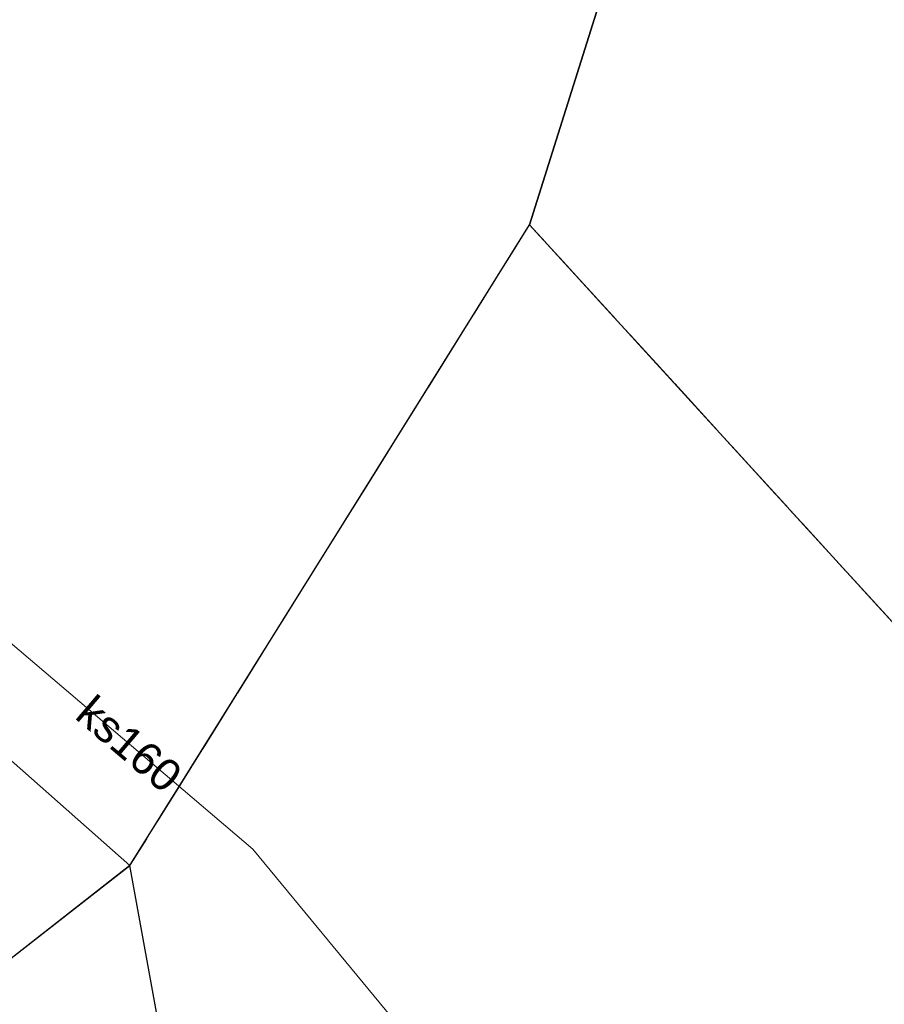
# Model space of a CAD drawing. Header units: millimetres. Extents: x 6505374 to 6517269, y 5595210 to 5612711.
# Tile 128 of 256: x 6513723 to 6513743, y 5608870 to 5608894. Entities that reach past the tile are written whole.
import ezdxf
from ezdxf.enums import TextEntityAlignment as Align

# ---------------------------------------------------------------- set-up
doc = ezdxf.new("R2010")
doc.units = ezdxf.units.MM
doc.linetypes.add('EGBK02', pattern=[4, 1.5, -0.5, 1.5, -0.5])
doc.layers.add('Działki', color=18, linetype='Continuous', lineweight=0)
doc.layers.add('Kontury klasyfikacyjne', color=82, linetype='Continuous', lineweight=0, true_color=0x24bc24)
doc.layers.add('Przewody kanalizacyjne', color=36, linetype='Continuous', lineweight=0, true_color=0x803300)
doc.styles.add('DOMYSLNA_CZCIONKA', font='arial.ttf')

msp = doc.modelspace()

# ---------------------------------------------------------------- linework, layer by layer
at = {"layer": 'Działki', "color": 18, "linetype": 'Continuous', "lineweight": 25, "true_color": 0x000000, "flags": 128}
for points in [[(6513783.382, 5608852.678), (6513755.11, 5608899.295), (6513728.405, 5608916.359), (6513723.508, 5608910.202), (6513738.988, 5608901.142), (6513735.09, 5608888.74), (6513750.386, 5608871.977), (6513754.29, 5608864.405), (6513765.219, 5608827.203), (6513791.893, 5608692.705), (6513822.073, 5608702.461), (6513791.866, 5608829.622), (6513783.382, 5608852.678)], [(6513709.41, 5608888.11), (6513725.71, 5608873.69), (6513730.72, 5608881.73), (6513735.09, 5608888.74), (6513738.988, 5608901.142), (6513723.508, 5608910.202), (6513709.41, 5608888.11)], [(6513698.77, 5608874.88), (6513711.09, 5608862.28), (6513725.71, 5608873.69), (6513709.41, 5608888.11), (6513698.77, 5608874.88)], [(6513697.2, 5608852.1), (6513708.827, 5608828.022), (6513723.076, 5608758.656), (6513735.939, 5608629.207), (6513759.487, 5608532.07), (6513788.213, 5608527.75), (6513806.46, 5608541.322), (6513788.69, 5608631.655), (6513764.39, 5608764.71), (6513755.437, 5608800.577), (6513732.7, 5608857.06), (6513732.24, 5608858.01), (6513731.26, 5608860.03), (6513729.49, 5608863.54), (6513726.43, 5608869.71), (6513725.71, 5608873.69), (6513711.09, 5608862.28), (6513701.66, 5608855.12), (6513691.94, 5608866.97), (6513689.38, 5608863.33), (6513697.2, 5608852.1)]]:
    msp.add_lwpolyline(points, close=True, dxfattribs=at)
at = {"layer": 'Kontury klasyfikacyjne', "color": 82, "linetype": 'EGBK02', "lineweight": 18, "true_color": 0x24bc24, "flags": 128}
for points in [[(6513728.405, 5608916.359), (6513723.508, 5608910.202), (6513709.41, 5608888.11), (6513698.77, 5608874.88), (6513691.94, 5608866.97), (6513701.66, 5608855.12), (6513711.09, 5608862.28), (6513725.71, 5608873.69), (6513730.72, 5608881.73), (6513735.09, 5608888.74), (6513750.386, 5608871.977), (6513754.29, 5608864.405), (6513754.631, 5608864.591), (6513758.29, 5608866.39), (6513764.261, 5608870.125), (6513765.895, 5608871.047), (6513767.47, 5608868.054), (6513769.588, 5608869.17), (6513767.98, 5608872.221), (6513770.616, 5608873.728), (6513781.37, 5608855.996), (6513804.089, 5608874.315), (6513799.514, 5608896.12), (6513791.39, 5608894.48), (6513778.37, 5608912.46), (6513771.44, 5608922.03), (6513760.23, 5608931.63), (6513768.11, 5608939.93), (6513784.59, 5608952.83), (6513787.157, 5608956.322), (6513786.655, 5608977.848), (6513780.103, 5608981.779), (6513777.229, 5608982.086), (6513764.539, 5608969.483), (6513755.476, 5608960.496), (6513745.612, 5608944.414), (6513728.405, 5608916.359)], [(6513691.94, 5608866.97), (6513689.38, 5608863.33), (6513664.703, 5608840.387), (6513674.162, 5608761.765), (6513720.88, 5608769.344), (6513719.555, 5608775.793), (6513713.102, 5608807.209), (6513738.655, 5608812.781), (6513749.321, 5608815.77), (6513741.111, 5608836.164), (6513781.37, 5608855.996), (6513770.616, 5608873.728), (6513767.98, 5608872.221), (6513769.588, 5608869.17), (6513767.47, 5608868.054), (6513765.895, 5608871.047), (6513764.261, 5608870.125), (6513758.29, 5608866.39), (6513754.631, 5608864.591), (6513754.29, 5608864.405), (6513750.386, 5608871.977), (6513735.09, 5608888.74), (6513730.72, 5608881.73), (6513725.71, 5608873.69), (6513711.09, 5608862.28), (6513701.66, 5608855.12), (6513691.94, 5608866.97)]]:
    msp.add_lwpolyline(points, close=True, dxfattribs=at)
at = {"layer": 'Kontury klasyfikacyjne', "color": 7, "linetype": 'Continuous', "lineweight": 18, "true_color": 0xffffff, "flags": 128}
for points in [[(6513745.612, 5608944.414), (6513728.405, 5608916.359), (6513728.405, 5608916.359), (6513723.508, 5608910.202), (6513709.41, 5608888.11), (6513698.77, 5608874.88), (6513691.94, 5608866.97), (6513701.66, 5608855.12), (6513711.09, 5608862.28), (6513725.71, 5608873.69), (6513730.72, 5608881.73), (6513735.09, 5608888.74), (6513750.386, 5608871.977)], [(6513749.321, 5608815.77), (6513741.111, 5608836.164), (6513781.37, 5608855.996), (6513770.616, 5608873.728), (6513767.98, 5608872.221), (6513769.588, 5608869.17), (6513767.47, 5608868.054), (6513765.895, 5608871.047), (6513764.261, 5608870.125), (6513758.29, 5608866.39), (6513754.631, 5608864.591), (6513754.29, 5608864.405), (6513750.386, 5608871.977), (6513735.09, 5608888.74), (6513730.72, 5608881.73), (6513725.71, 5608873.69), (6513711.09, 5608862.28), (6513701.66, 5608855.12), (6513691.94, 5608866.97), (6513691.94, 5608866.97), (6513689.38, 5608863.33), (6513664.703, 5608840.387), (6513674.162, 5608761.765)]]:
    msp.add_lwpolyline(points, dxfattribs=at)
at = {"layer": 'Przewody kanalizacyjne', "color": 36, "linetype": 'Continuous', "lineweight": 18, "true_color": 0x803300, "flags": 128}
msp.add_lwpolyline([(6513739.43, 5608860.94), (6513728.59, 5608874.08), (6513712.08, 5608888.14)], dxfattribs=at)

# ---------------------------------------------------------------- texts
at = {"layer": 'Przewody kanalizacyjne', "color": 36, "true_color": 0x803300, "style": 'DOMYSLNA_CZCIONKA'}
msp.add_text('ks160', height=0.75, rotation=-40.4179, dxfattribs=at).set_placement((6513725.693, 5608876.547), align=Align.MIDDLE_CENTER)

doc.saveas('drawing.dxf')
